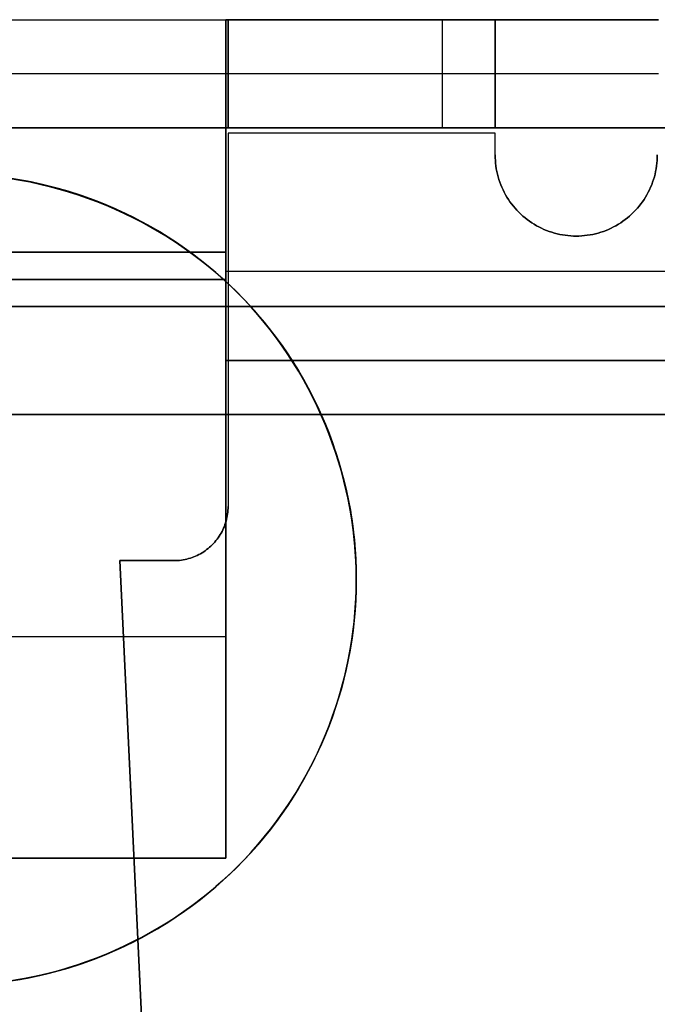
# Model space of a CAD drawing. Header units: millimetres. Extents: x -88 to 88, y -12 to 103.
# Tile 176 of 256: x -44.87 to -43.69, y 16.91 to 18.74. Entities that reach past the tile are written whole.
import ezdxf

# ---------------------------------------------------------------- set-up
doc = ezdxf.new("R2010")
doc.units = ezdxf.units.MM
doc.layers.add('Default', color=7, linetype='Continuous', true_color=0x000000)
doc.layers.add('TOP', color=7, linetype='Continuous', true_color=0xc80000)

msp = doc.modelspace()

# ---------------------------------------------------------------- linework, layer by layer
at = {"layer": 'Default', "color": 254, "true_color": 0xcad1ee}
for points in [[(-47.0812, 18.7352), (-43.9932, 18.7352)], [(-46.5872, 18.7352), (-44.4872, 18.7352)], [(-43.6912, 18.7352), (-44.4912, 18.7352)], [(-44.4912, 18.7352), (-44.4912, 18.5352)], [(-44.4912, 18.7352), (-43.6912, 18.7352)], [(-44.4912, 17.1852), (-44.4912, 18.7352)], [(-43.6912, 18.7352), (-44.4912, 18.7352)], [(-44.4872, 18.7352), (-44.4872, 18.5352)], [(-44.4872, 18.7352), (-43.9932, 18.7352)], [(-44.4872, 18.5352), (-44.4872, 18.7352)], [(-44.0912, 18.7352), (-44.0912, 18.5352)], [(-43.9932, 18.7352), (-43.9932, 18.5352)], [(-43.9932, 18.5352), (-43.9932, 18.7352)], [(-43.9932, 18.6352), (-47.0812, 18.6352)], [(-44.4872, 18.6352), (-46.5872, 18.6352)], [(-43.6912, 18.6352), (-44.4912, 18.6352)], [(-43.9932, 18.5352), (-47.0812, 18.5352)], [(-47.0812, 18.5352), (-43.9932, 18.5352)], [(-44.4872, 18.5352), (-46.5872, 18.5352)], [(-43.6912, 18.5352), (-44.4912, 18.5352)], [(-44.4912, 18.5352), (-40.8912, 18.5352)], [(-44.4912, 18.0052), (-44.4912, 18.5352)], [(-43.29, 18.5352), (-44.4912, 18.5352)], [(-44.4912, 18.5352), (-44.4912, 18.3052)], [(-44.4872, 18.5352), (-43.9932, 18.5352)], [(-43.9932, 18.5252), (-44.4872, 18.5252)], [(-44.4872, 18.5252), (-44.4872, 17.8352)], [(-44.4872, 18.5252), (-44.4872, 17.8352)], [(-43.9932, 18.5252), (-44.4872, 18.5252)], [(-43.9932, 18.4852), (-43.9932, 18.5252)], [(-43.9932, 18.4852), (-43.9932, 18.5252)], [(-43.8432, 18.3352), (-43.8483, 18.3353), (-43.8534, 18.3355), (-43.8585, 18.336), (-43.8636, 18.3366), (-43.8687, 18.3374), (-43.8737, 18.3383), (-43.8787, 18.3395), (-43.8836, 18.3407), (-43.8886, 18.3422), (-43.8934, 18.3438), (-43.8982, 18.3456), (-43.9029, 18.3476), (-43.9076, 18.3497), (-43.9122, 18.352), (-43.9167, 18.3544), (-43.9211, 18.357), (-43.9254, 18.3598), (-43.9297, 18.3626), (-43.9338, 18.3657), (-43.9378, 18.3688), (-43.9418, 18.3721), (-43.9456, 18.3756), (-43.9492, 18.3791), (-43.9528, 18.3828), (-43.9562, 18.3866), (-43.9595, 18.3905), (-43.9627, 18.3946), (-43.9657, 18.3987), (-43.9686, 18.4029), (-43.9713, 18.4072), (-43.9739, 18.4117), (-43.9764, 18.4162), (-43.9786, 18.4208), (-43.9808, 18.4254), (-43.9827, 18.4302), (-43.9845, 18.435), (-43.9861, 18.4398), (-43.9876, 18.4447), (-43.9889, 18.4497), (-43.99, 18.4547), (-43.991, 18.4597), (-43.9918, 18.4648), (-43.9924, 18.4698), (-43.9928, 18.475), (-43.9931, 18.4801), (-43.9932, 18.4852)], [(-43.9932, 18.4852), (-43.9931, 18.4801), (-43.9928, 18.475), (-43.9924, 18.4698), (-43.9918, 18.4648), (-43.991, 18.4597), (-43.99, 18.4547), (-43.9889, 18.4497), (-43.9876, 18.4447), (-43.9861, 18.4398), (-43.9845, 18.435), (-43.9827, 18.4302), (-43.9808, 18.4254), (-43.9786, 18.4208), (-43.9764, 18.4162), (-43.9739, 18.4117), (-43.9713, 18.4072), (-43.9686, 18.4029), (-43.9657, 18.3987), (-43.9627, 18.3946), (-43.9595, 18.3905), (-43.9562, 18.3866), (-43.9528, 18.3828), (-43.9492, 18.3791), (-43.9456, 18.3756), (-43.9418, 18.3721), (-43.9378, 18.3688), (-43.9338, 18.3657), (-43.9297, 18.3626), (-43.9254, 18.3598), (-43.9211, 18.357), (-43.9167, 18.3544), (-43.9122, 18.352), (-43.9076, 18.3497), (-43.9029, 18.3476), (-43.8982, 18.3456), (-43.8934, 18.3438), (-43.8886, 18.3422), (-43.8836, 18.3407), (-43.8787, 18.3395), (-43.8737, 18.3383), (-43.8687, 18.3374), (-43.8636, 18.3366), (-43.8585, 18.336), (-43.8534, 18.3355), (-43.8483, 18.3353), (-43.8432, 18.3352)], [(-43.8432, 18.3352), (-43.8483, 18.3353), (-43.8534, 18.3355), (-43.8585, 18.336), (-43.8636, 18.3366), (-43.8687, 18.3374), (-43.8737, 18.3383), (-43.8787, 18.3395), (-43.8836, 18.3407), (-43.8886, 18.3422), (-43.8934, 18.3438), (-43.8982, 18.3456), (-43.9029, 18.3476), (-43.9076, 18.3497), (-43.9122, 18.352), (-43.9167, 18.3544), (-43.9211, 18.357), (-43.9254, 18.3598), (-43.9297, 18.3626), (-43.9338, 18.3657), (-43.9378, 18.3688), (-43.9418, 18.3721), (-43.9456, 18.3756), (-43.9492, 18.3791), (-43.9528, 18.3828), (-43.9562, 18.3866), (-43.9595, 18.3905), (-43.9627, 18.3946), (-43.9657, 18.3987), (-43.9686, 18.4029), (-43.9713, 18.4072), (-43.9739, 18.4117), (-43.9764, 18.4162), (-43.9786, 18.4208), (-43.9808, 18.4254), (-43.9827, 18.4302), (-43.9845, 18.435), (-43.9861, 18.4398), (-43.9876, 18.4447), (-43.9889, 18.4497), (-43.99, 18.4547), (-43.991, 18.4597), (-43.9918, 18.4648), (-43.9924, 18.4698), (-43.9928, 18.475), (-43.9931, 18.4801), (-43.9932, 18.4852)], [(-43.6932, 18.4852), (-43.6933, 18.4801), (-43.6935, 18.475), (-43.694, 18.4698), (-43.6946, 18.4648), (-43.6954, 18.4597), (-43.6963, 18.4547), (-43.6974, 18.4497), (-43.6987, 18.4447), (-43.7002, 18.4398), (-43.7018, 18.435), (-43.7036, 18.4302), (-43.7056, 18.4254), (-43.7077, 18.4208), (-43.71, 18.4162), (-43.7124, 18.4117), (-43.715, 18.4072), (-43.7177, 18.4029), (-43.7206, 18.3987), (-43.7237, 18.3946), (-43.7268, 18.3905), (-43.7301, 18.3866), (-43.7336, 18.3828), (-43.7371, 18.3791), (-43.7408, 18.3756), (-43.7446, 18.3721), (-43.7485, 18.3688), (-43.7525, 18.3657), (-43.7567, 18.3626), (-43.7609, 18.3598), (-43.7652, 18.357), (-43.7697, 18.3544), (-43.7742, 18.352), (-43.7788, 18.3497), (-43.7834, 18.3476), (-43.7881, 18.3456), (-43.7929, 18.3438), (-43.7978, 18.3422), (-43.8027, 18.3407), (-43.8077, 18.3395), (-43.8127, 18.3383), (-43.8177, 18.3374), (-43.8228, 18.3366), (-43.8278, 18.336), (-43.8329, 18.3355), (-43.8381, 18.3353), (-43.8432, 18.3352)], [(-43.8432, 18.3352), (-43.8381, 18.3353), (-43.8329, 18.3355), (-43.8278, 18.336), (-43.8228, 18.3366), (-43.8177, 18.3374), (-43.8127, 18.3383), (-43.8077, 18.3395), (-43.8027, 18.3407), (-43.7978, 18.3422), (-43.7929, 18.3438), (-43.7881, 18.3456), (-43.7834, 18.3476), (-43.7788, 18.3497), (-43.7742, 18.352), (-43.7697, 18.3544), (-43.7652, 18.357), (-43.7609, 18.3598), (-43.7567, 18.3626), (-43.7525, 18.3657), (-43.7485, 18.3688), (-43.7446, 18.3721), (-43.7408, 18.3756), (-43.7371, 18.3791), (-43.7336, 18.3828), (-43.7301, 18.3866), (-43.7268, 18.3905), (-43.7237, 18.3946), (-43.7206, 18.3987), (-43.7177, 18.4029), (-43.715, 18.4072), (-43.7124, 18.4117), (-43.71, 18.4162), (-43.7077, 18.4208), (-43.7056, 18.4254), (-43.7036, 18.4302), (-43.7018, 18.435), (-43.7002, 18.4398), (-43.6987, 18.4447), (-43.6974, 18.4497), (-43.6963, 18.4547), (-43.6954, 18.4597), (-43.6946, 18.4648), (-43.694, 18.4698), (-43.6935, 18.475), (-43.6933, 18.4801), (-43.6932, 18.4852)], [(-43.6932, 18.4852), (-43.6933, 18.4801), (-43.6935, 18.475), (-43.694, 18.4698), (-43.6946, 18.4648), (-43.6954, 18.4597), (-43.6963, 18.4547), (-43.6974, 18.4497), (-43.6987, 18.4447), (-43.7002, 18.4398), (-43.7018, 18.435), (-43.7036, 18.4302), (-43.7056, 18.4254), (-43.7077, 18.4208), (-43.71, 18.4162), (-43.7124, 18.4117), (-43.715, 18.4072), (-43.7177, 18.4029), (-43.7206, 18.3987), (-43.7237, 18.3946), (-43.7268, 18.3905), (-43.7301, 18.3866), (-43.7336, 18.3828), (-43.7371, 18.3791), (-43.7408, 18.3756), (-43.7446, 18.3721), (-43.7485, 18.3688), (-43.7525, 18.3657), (-43.7567, 18.3626), (-43.7609, 18.3598), (-43.7652, 18.357), (-43.7697, 18.3544), (-43.7742, 18.352), (-43.7788, 18.3497), (-43.7834, 18.3476), (-43.7881, 18.3456), (-43.7929, 18.3438), (-43.7978, 18.3422), (-43.8027, 18.3407), (-43.8077, 18.3395), (-43.8127, 18.3383), (-43.8177, 18.3374), (-43.8228, 18.3366), (-43.8278, 18.336), (-43.8329, 18.3355), (-43.8381, 18.3353), (-43.8432, 18.3352)], [(-46.5912, 18.3052), (-44.4912, 18.3052)], [(-44.4912, 18.3052), (-46.5912, 18.3052)], [(-44.4912, 18.3052), (-46.5912, 18.3052)], [(-44.4912, 18.2052), (-44.4912, 18.3052)], [(-44.4912, 18.3052), (-44.4912, 18.2052)], [(-44.4912, 18.2702), (-40.8912, 18.2702)], [(-44.4912, 18.2552), (-46.5912, 18.2552)], [(-46.5912, 18.2552), (-44.4912, 18.2552)], [(-38.3912, 18.2052), (-46.9912, 18.2052)], [(-46.5912, 18.2052), (-44.4912, 18.2052)], [(-44.4912, 18.2052), (-46.5912, 18.2052)], [(-44.4912, 18.2052), (-40.8912, 18.2052)], [(-44.4912, 18.0052), (-44.4912, 18.2052)], [(-44.4912, 18.2052), (-44.4912, 18.0052)], [(-40.8912, 18.2052), (-44.4912, 18.2052)], [(-44.4912, 18.1052), (-40.8912, 18.1052)], [(-40.8912, 18.1052), (-44.4912, 18.1052)], [(-38.3912, 18.0052), (-46.9912, 18.0052)], [(-38.3912, 18.0052), (-46.9912, 18.0052)], [(-46.5912, 18.0052), (-44.4912, 18.0052)], [(-44.4912, 18.0052), (-44.4912, 17.1852)], [(-40.8912, 18.0052), (-44.4912, 18.0052)], [(-44.4912, 18.0052), (-40.8912, 18.0052)], [(-44.4912, 18.0052), (-40.8912, 18.0052)], [(-40.8912, 18.0052), (-44.4912, 18.0052)], [(-44.4872, 17.8352), (-44.4872, 17.8318), (-44.4874, 17.8284), (-44.4877, 17.825), (-44.4881, 17.8216), (-44.4886, 17.8182), (-44.4893, 17.8148), (-44.49, 17.8115), (-44.4909, 17.8082), (-44.4919, 17.8049), (-44.493, 17.8017), (-44.4941, 17.7985), (-44.4955, 17.7953), (-44.4969, 17.7922), (-44.4984, 17.7892), (-44.5, 17.7862), (-44.5017, 17.7832), (-44.5036, 17.7803), (-44.5055, 17.7775), (-44.5075, 17.7748), (-44.5096, 17.7721), (-44.5118, 17.7695), (-44.5141, 17.7669), (-44.5165, 17.7645), (-44.5189, 17.7621), (-44.5215, 17.7598), (-44.5241, 17.7576), (-44.5268, 17.7555), (-44.5295, 17.7535), (-44.5323, 17.7516), (-44.5352, 17.7497), (-44.5382, 17.748), (-44.5412, 17.7464), (-44.5442, 17.7449), (-44.5473, 17.7435), (-44.5505, 17.7422), (-44.5537, 17.741), (-44.5569, 17.7399), (-44.5602, 17.7389), (-44.5635, 17.738), (-44.5668, 17.7373), (-44.5702, 17.7366), (-44.5736, 17.7361), (-44.577, 17.7357), (-44.5804, 17.7354), (-44.5838, 17.7352), (-44.5872, 17.7352)], [(-44.4872, 17.8352), (-44.4872, 17.8318), (-44.4874, 17.8284), (-44.4877, 17.825), (-44.4881, 17.8216), (-44.4886, 17.8182), (-44.4893, 17.8148), (-44.49, 17.8115), (-44.4909, 17.8082), (-44.4919, 17.8049), (-44.493, 17.8017), (-44.4941, 17.7985), (-44.4955, 17.7953), (-44.4969, 17.7922), (-44.4984, 17.7892), (-44.5, 17.7862), (-44.5017, 17.7832), (-44.5036, 17.7803), (-44.5055, 17.7775), (-44.5075, 17.7748), (-44.5096, 17.7721), (-44.5118, 17.7695), (-44.5141, 17.7669), (-44.5165, 17.7645), (-44.5189, 17.7621), (-44.5215, 17.7598), (-44.5241, 17.7576), (-44.5268, 17.7555), (-44.5295, 17.7535), (-44.5323, 17.7516), (-44.5352, 17.7497), (-44.5382, 17.748), (-44.5412, 17.7464), (-44.5442, 17.7449), (-44.5473, 17.7435), (-44.5505, 17.7422), (-44.5537, 17.741), (-44.5569, 17.7399), (-44.5602, 17.7389), (-44.5635, 17.738), (-44.5668, 17.7373), (-44.5702, 17.7366), (-44.5736, 17.7361), (-44.577, 17.7357), (-44.5804, 17.7354), (-44.5838, 17.7352), (-44.5872, 17.7352)], [(-44.5872, 17.7352), (-44.5838, 17.7352), (-44.5804, 17.7354), (-44.577, 17.7357), (-44.5736, 17.7361), (-44.5702, 17.7366), (-44.5668, 17.7373), (-44.5635, 17.738), (-44.5602, 17.7389), (-44.5569, 17.7399), (-44.5537, 17.741), (-44.5505, 17.7422), (-44.5473, 17.7435), (-44.5442, 17.7449), (-44.5412, 17.7464), (-44.5382, 17.748), (-44.5352, 17.7497), (-44.5323, 17.7516), (-44.5295, 17.7535), (-44.5268, 17.7555), (-44.5241, 17.7576), (-44.5215, 17.7598), (-44.5189, 17.7621), (-44.5165, 17.7645), (-44.5141, 17.7669), (-44.5118, 17.7695), (-44.5096, 17.7721), (-44.5075, 17.7748), (-44.5055, 17.7775), (-44.5036, 17.7803), (-44.5017, 17.7832), (-44.5, 17.7862), (-44.4984, 17.7892), (-44.4969, 17.7922), (-44.4955, 17.7953), (-44.4941, 17.7985), (-44.493, 17.8017), (-44.4919, 17.8049), (-44.4909, 17.8082), (-44.49, 17.8115), (-44.4893, 17.8148), (-44.4886, 17.8182), (-44.4881, 17.8216), (-44.4877, 17.825), (-44.4874, 17.8284), (-44.4872, 17.8318), (-44.4872, 17.8352)], [(-44.5872, 17.7352), (-44.6872, 17.7352)], [(-44.5872, 17.7352), (-44.6872, 17.7352)], [(-44.6872, 17.7352), (-44.3976, 11.6423)], [(-44.6872, 17.7352), (-44.3976, 11.6423)], [(-44.3976, 11.6423), (-44.6872, 17.7352)], [(-44.6872, 17.7352), (-44.5872, 17.7352)], [(-46.5912, 17.5952), (-44.4912, 17.5952)], [(-46.5912, 17.1852), (-44.4912, 17.1852)], [(-44.4912, 17.1852), (-46.5912, 17.1852)], [(-44.4912, 17.1852), (-46.5912, 17.1852)]]:
    msp.add_lwpolyline(points, dxfattribs=at)
at = {"layer": 'Default', "color": 254, "true_color": 0xcad1ee, "extrusion": (1, 0, 0)}
for points in [[(18.7352, -4.2), (18.7352, -4.9)], [(18.7352, -3.28), (18.7352, -3.7)], [(18.5252, -3.07), (18.5324, -3.0701), (18.5395, -3.0705), (18.5467, -3.0711), (18.5538, -3.072), (18.5609, -3.0731), (18.5679, -3.0744), (18.5749, -3.076), (18.5818, -3.0778), (18.5887, -3.0798), (18.5955, -3.0821), (18.6022, -3.0846), (18.6089, -3.0874), (18.6154, -3.0904), (18.6218, -3.0935), (18.6281, -3.097), (18.6343, -3.1006), (18.6404, -3.1044), (18.6463, -3.1084), (18.6521, -3.1127), (18.6577, -3.1171), (18.6632, -3.1217), (18.6685, -3.1265), (18.6737, -3.1315), (18.6787, -3.1367), (18.6835, -3.142), (18.6881, -3.1475), (18.6925, -3.1531), (18.6968, -3.1589), (18.7008, -3.1648), (18.7046, -3.1709), (18.7082, -3.1771), (18.7116, -3.1834), (18.7148, -3.1898), (18.7178, -3.1963), (18.7205, -3.203), (18.7231, -3.2097), (18.7253, -3.2165), (18.7274, -3.2233), (18.7292, -3.2303), (18.7308, -3.2373), (18.7321, -3.2443), (18.7332, -3.2514), (18.7341, -3.2585), (18.7347, -3.2657), (18.7351, -3.2728), (18.7352, -3.28)], [(18.7352, -4.2), (18.7352, -4.9)], [(18.7352, -4.2), (18.7352, -3.28)], [(18.6102, -4.2), (18.6102, -3.088)], [(18.5352, -4.2), (18.5352, -3.27)], [(18.5352, -3.7), (18.5352, -3.28)], [(18.5252, -3.27), (18.5255, -3.27), (18.5259, -3.27), (18.5262, -3.2701), (18.5265, -3.2701), (18.5269, -3.2701), (18.5272, -3.2702), (18.5276, -3.2703), (18.5279, -3.2704), (18.5282, -3.2705), (18.5285, -3.2706), (18.5289, -3.2707), (18.5292, -3.2708), (18.5295, -3.271), (18.5298, -3.2711), (18.5301, -3.2713), (18.5304, -3.2715), (18.5307, -3.2716), (18.531, -3.2718), (18.5312, -3.272), (18.5315, -3.2722), (18.5318, -3.2725), (18.532, -3.2727), (18.5323, -3.2729), (18.5325, -3.2732), (18.5327, -3.2734), (18.5329, -3.2737), (18.5332, -3.274), (18.5334, -3.2742), (18.5335, -3.2745), (18.5337, -3.2748), (18.5339, -3.2751), (18.5341, -3.2754), (18.5342, -3.2757), (18.5344, -3.276), (18.5345, -3.2763), (18.5346, -3.2767), (18.5347, -3.277), (18.5348, -3.2773), (18.5349, -3.2776), (18.535, -3.278), (18.535, -3.2783), (18.5351, -3.2786), (18.5351, -3.279), (18.5352, -3.2793), (18.5352, -3.2797), (18.5352, -3.28)], [(18.5352, -3.28), (18.5352, -4.2)], [(18.4852, -3.07), (18.4852, -3.27)], [(18.4852, -3.07), (18.4852, -3.27)], [(18.3352, -3.27), (18.3352, -3.07)], [(18.3352, -3.07), (18.3352, -3.27)], [(18.3052, -3.9), (18.3052, -4.7)], [(18.2852, -3.27), (18.2852, -3.07)], [(18.2052, -4.5), (18.2052, -4.7)], [(18.0052, -3.9), (18.0052, -3.27)], [(18.0052, -4.5), (18.0052, -4.7)], [(17.9602, -4.9), (17.9602, -4.7)], [(17.8352, -3.27), (17.8352, -3.07)], [(17.8352, -3.27), (17.8352, -3.07)], [(17.7352, -3.27), (17.7352, -3.07)], [(17.7352, -3.07), (17.7352, -3.27)], [(17.7352, -3.07), (17.7352, -3.27)], [(17.1852, -4.9), (17.1852, -4.7)]]:
    msp.add_lwpolyline(points, dxfattribs=at)
at = {"layer": 'Default', "color": 254, "true_color": 0xcad1ee, "extrusion": (1, 8.47293e-13, 1.93002e-12)}
msp.add_lwpolyline([(18.5252, -3.07), (18.5324, -3.0701), (18.5395, -3.0705), (18.5467, -3.0711), (18.5538, -3.072), (18.5609, -3.0731), (18.5679, -3.0744), (18.5749, -3.076), (18.5818, -3.0778), (18.5887, -3.0798), (18.5955, -3.0821), (18.6022, -3.0846), (18.6089, -3.0874), (18.6154, -3.0904), (18.6218, -3.0935), (18.6281, -3.097), (18.6343, -3.1006), (18.6404, -3.1044), (18.6463, -3.1084), (18.6521, -3.1127), (18.6577, -3.1171), (18.6632, -3.1217), (18.6685, -3.1265), (18.6737, -3.1315), (18.6787, -3.1367), (18.6835, -3.142), (18.6881, -3.1475), (18.6925, -3.1531), (18.6968, -3.1589), (18.7008, -3.1648), (18.7046, -3.1709), (18.7082, -3.1771), (18.7116, -3.1834), (18.7148, -3.1898), (18.7178, -3.1963), (18.7205, -3.203), (18.7231, -3.2097), (18.7253, -3.2165), (18.7274, -3.2233), (18.7292, -3.2303), (18.7308, -3.2373), (18.7321, -3.2443), (18.7332, -3.2514), (18.7341, -3.2585), (18.7347, -3.2657), (18.7351, -3.2728), (18.7352, -3.28)], dxfattribs=at)
at = {"layer": 'Default', "color": 254, "true_color": 0xcad1ee, "extrusion": (1, -7.45787e-13, -2.03153e-12)}
msp.add_lwpolyline([(18.7352, -3.28), (18.7351, -3.2728), (18.7347, -3.2657), (18.7341, -3.2585), (18.7332, -3.2514), (18.7321, -3.2443), (18.7308, -3.2373), (18.7292, -3.2303), (18.7274, -3.2233), (18.7253, -3.2165), (18.7231, -3.2097), (18.7205, -3.203), (18.7178, -3.1963), (18.7148, -3.1898), (18.7116, -3.1834), (18.7082, -3.1771), (18.7046, -3.1709), (18.7008, -3.1648), (18.6968, -3.1589), (18.6925, -3.1531), (18.6881, -3.1475), (18.6835, -3.142), (18.6787, -3.1367), (18.6737, -3.1315), (18.6685, -3.1265), (18.6632, -3.1217), (18.6577, -3.1171), (18.6521, -3.1127), (18.6463, -3.1084), (18.6404, -3.1044), (18.6343, -3.1006), (18.6281, -3.097), (18.6218, -3.0935), (18.6154, -3.0904), (18.6089, -3.0874), (18.6022, -3.0846), (18.5955, -3.0821), (18.5887, -3.0798), (18.5818, -3.0778), (18.5749, -3.076), (18.5679, -3.0744), (18.5609, -3.0731), (18.5538, -3.072), (18.5467, -3.0711), (18.5395, -3.0705), (18.5324, -3.0701), (18.5252, -3.07)], dxfattribs=at)
at = {"layer": 'Default', "color": 254, "true_color": 0xcad1ee, "extrusion": (1, 1.82956e-11, 4.17435e-11)}
msp.add_lwpolyline([(18.5352, -3.28), (18.5352, -3.2797), (18.5352, -3.2793), (18.5351, -3.279), (18.5351, -3.2786), (18.535, -3.2783), (18.535, -3.278), (18.5349, -3.2776), (18.5348, -3.2773), (18.5347, -3.277), (18.5346, -3.2767), (18.5345, -3.2763), (18.5344, -3.276), (18.5342, -3.2757), (18.5341, -3.2754), (18.5339, -3.2751), (18.5337, -3.2748), (18.5335, -3.2745), (18.5334, -3.2742), (18.5332, -3.274), (18.5329, -3.2737), (18.5327, -3.2734), (18.5325, -3.2732), (18.5323, -3.2729), (18.532, -3.2727), (18.5318, -3.2725), (18.5315, -3.2722), (18.5312, -3.272), (18.531, -3.2718), (18.5307, -3.2716), (18.5304, -3.2715), (18.5301, -3.2713), (18.5298, -3.2711), (18.5295, -3.271), (18.5292, -3.2708), (18.5289, -3.2707), (18.5285, -3.2706), (18.5282, -3.2705), (18.5279, -3.2704), (18.5276, -3.2703), (18.5272, -3.2702), (18.5269, -3.2701), (18.5265, -3.2701), (18.5262, -3.2701), (18.5259, -3.27), (18.5255, -3.27), (18.5252, -3.27)], dxfattribs=at)
at = {"layer": 'Default', "color": 254, "true_color": 0xcad1ee, "extrusion": (1, -1.78794e-11, -4.55905e-11)}
msp.add_lwpolyline([(18.5252, -3.27), (18.5255, -3.27), (18.5259, -3.27), (18.5262, -3.2701), (18.5265, -3.2701), (18.5269, -3.2701), (18.5272, -3.2702), (18.5276, -3.2703), (18.5279, -3.2704), (18.5282, -3.2705), (18.5285, -3.2706), (18.5289, -3.2707), (18.5292, -3.2708), (18.5295, -3.271), (18.5298, -3.2711), (18.5301, -3.2713), (18.5304, -3.2715), (18.5307, -3.2716), (18.531, -3.2718), (18.5312, -3.272), (18.5315, -3.2722), (18.5318, -3.2725), (18.532, -3.2727), (18.5323, -3.2729), (18.5325, -3.2732), (18.5327, -3.2734), (18.5329, -3.2737), (18.5332, -3.274), (18.5334, -3.2742), (18.5335, -3.2745), (18.5337, -3.2748), (18.5339, -3.2751), (18.5341, -3.2754), (18.5342, -3.2757), (18.5344, -3.276), (18.5345, -3.2763), (18.5346, -3.2767), (18.5347, -3.277), (18.5348, -3.2773), (18.5349, -3.2776), (18.535, -3.278), (18.535, -3.2783), (18.5351, -3.2786), (18.5351, -3.279), (18.5352, -3.2793), (18.5352, -3.2797), (18.5352, -3.28)], dxfattribs=at)
at = {"layer": 'TOP', "color": 254, "true_color": 0xcad1ee}
for points in [[(-44.25, 17.7), (-44.2504, 17.7259), (-44.2518, 17.7517), (-44.254, 17.7775), (-44.2571, 17.8032), (-44.2611, 17.8288), (-44.266, 17.8542), (-44.2718, 17.8795), (-44.2784, 17.9045), (-44.2859, 17.9293), (-44.2943, 17.9538), (-44.3034, 17.978), (-44.3134, 18.0019), (-44.3243, 18.0254), (-44.3359, 18.0485), (-44.3483, 18.0713), (-44.3615, 18.0935), (-44.3755, 18.1153), (-44.3902, 18.1366), (-44.4056, 18.1574), (-44.4218, 18.1777), (-44.4386, 18.1973), (-44.4561, 18.2164), (-44.4743, 18.2349), (-44.493, 18.2527), (-44.5124, 18.2699), (-44.5324, 18.2864), (-44.5529, 18.3022), (-44.574, 18.3172), (-44.5955, 18.3316), (-44.6176, 18.3452), (-44.64, 18.358), (-44.663, 18.37), (-44.6863, 18.3812), (-44.71, 18.3917), (-44.734, 18.4013), (-44.7584, 18.41), (-44.7831, 18.4179), (-44.808, 18.425), (-44.8331, 18.4312), (-44.8584, 18.4365), (-44.884, 18.441)], [(-44.884, 16.959), (-44.8584, 16.9635), (-44.8331, 16.9688), (-44.808, 16.975), (-44.7831, 16.9821), (-44.7584, 16.99), (-44.734, 16.9987), (-44.71, 17.0083), (-44.6863, 17.0188), (-44.663, 17.03), (-44.64, 17.042), (-44.6176, 17.0548), (-44.5955, 17.0684), (-44.574, 17.0828), (-44.5529, 17.0978), (-44.5324, 17.1136), (-44.5124, 17.1301), (-44.493, 17.1473), (-44.4743, 17.1651), (-44.4561, 17.1836), (-44.4386, 17.2027), (-44.4218, 17.2223), (-44.4056, 17.2426), (-44.3902, 17.2634), (-44.3755, 17.2847), (-44.3615, 17.3065), (-44.3483, 17.3287), (-44.3359, 17.3515), (-44.3243, 17.3746), (-44.3134, 17.3981), (-44.3034, 17.422), (-44.2943, 17.4462), (-44.2859, 17.4707), (-44.2784, 17.4955), (-44.2718, 17.5205), (-44.266, 17.5458), (-44.2611, 17.5712), (-44.2571, 17.5968), (-44.254, 17.6225), (-44.2518, 17.6483), (-44.2504, 17.6741), (-44.25, 17.7)]]:
    msp.add_lwpolyline(points, dxfattribs=at)
at = {"layer": 'TOP', "color": 254, "true_color": 0xcad1ee, "extrusion": (-5.48403e-07, 1, -1.27009e-08)}
msp.add_lwpolyline([(45.75, 13.3128), (44.25, 13.3476)], dxfattribs=at)
at = {"layer": 'TOP', "color": 254, "true_color": 0xcad1ee, "extrusion": (1, -1.75062e-15, 3.34961e-08)}
msp.add_lwpolyline([(17.7, 13.3476), (17.7, 13.6479)], dxfattribs=at)
at = {"layer": 'TOP', "color": 254, "true_color": 0xcad1ee}
for points in [[(-44.8902, 18.4416, 13.6596), (-44.8721, 18.4386, 13.6599), (-44.854, 18.4352, 13.6602), (-44.836, 18.4313, 13.6604), (-44.8181, 18.4269, 13.6607), (-44.8003, 18.4222, 13.6609), (-44.7827, 18.417, 13.6612), (-44.7651, 18.4114, 13.6614), (-44.7477, 18.4054, 13.6616), (-44.7304, 18.3989, 13.6617), (-44.7133, 18.3921, 13.6619), (-44.6964, 18.3848, 13.662), (-44.6796, 18.3772, 13.6621), (-44.663, 18.3691, 13.6622), (-44.6467, 18.3607, 13.6623), (-44.6305, 18.3518, 13.6624), (-44.6146, 18.3426, 13.6624), (-44.5988, 18.333, 13.6624), (-44.5834, 18.323, 13.6624), (-44.5682, 18.3127, 13.6624), (-44.5532, 18.302, 13.6624), (-44.5385, 18.2909, 13.6623), (-44.5241, 18.2795, 13.6622), (-44.51, 18.2677, 13.6621), (-44.4962, 18.2556, 13.662), (-44.4828, 18.2431, 13.6619), (-44.4696, 18.2303, 13.6617), (-44.4568, 18.2171, 13.6615), (-44.4443, 18.2036, 13.6614), (-44.4321, 18.1898, 13.6611), (-44.4202, 18.1757, 13.6609), (-44.4087, 18.1614, 13.6607), (-44.3976, 18.1467, 13.6604), (-44.3868, 18.1318, 13.6601), (-44.3764, 18.1166, 13.6598), (-44.3664, 18.1012, 13.6595), (-44.3567, 18.0855, 13.6592), (-44.3474, 18.0696, 13.6588), (-44.3386, 18.0535, 13.6584), (-44.3301, 18.0371, 13.658), (-44.322, 18.0206, 13.6576), (-44.3143, 18.0039, 13.6572), (-44.3071, 17.987, 13.6568), (-44.3002, 17.9698, 13.6563), (-44.2938, 17.9525, 13.6559), (-44.2878, 17.9351, 13.6554), (-44.2822, 17.9176, 13.6549), (-44.2771, 17.8999, 13.6544), (-44.2724, 17.8821, 13.6539), (-44.2682, 17.8643, 13.6533), (-44.2644, 17.8463, 13.6528), (-44.261, 17.8283, 13.6522), (-44.2581, 17.8101, 13.6516), (-44.2556, 17.7919, 13.651), (-44.2536, 17.7736, 13.6504), (-44.252, 17.7553, 13.6498), (-44.2509, 17.7369, 13.6492), (-44.2502, 17.7185, 13.6485), (-44.25, 17.7, 13.6479)], [(-44.25, 17.7, 13.3476), (-44.2502, 17.7184, 13.3483), (-44.2509, 17.7369, 13.3489), (-44.2521, 17.7552, 13.3495), (-44.2537, 17.7736, 13.3502), (-44.2558, 17.7919, 13.3508), (-44.2583, 17.8101, 13.3513), (-44.2613, 17.8282, 13.3519), (-44.2647, 17.8463, 13.3525), (-44.2686, 17.8643, 13.353), (-44.2729, 17.8822, 13.3536), (-44.2776, 17.8999, 13.3541), (-44.2828, 17.9176, 13.3546), (-44.2884, 17.9351, 13.3551), (-44.2944, 17.9525, 13.3556), (-44.3008, 17.9697, 13.3561), (-44.3076, 17.9867, 13.3565), (-44.3149, 18.0036, 13.3569), (-44.3225, 18.0204, 13.3574), (-44.3306, 18.0369, 13.3578), (-44.339, 18.0532, 13.3581), (-44.3478, 18.0694, 13.3585), (-44.357, 18.0853, 13.3589), (-44.3666, 18.1009, 13.3592), (-44.3766, 18.1164, 13.3595), (-44.387, 18.1316, 13.3598), (-44.3977, 18.1465, 13.3601), (-44.4088, 18.1612, 13.3604), (-44.4202, 18.1756, 13.3606), (-44.4321, 18.1897, 13.3609), (-44.4442, 18.2036, 13.3611), (-44.4568, 18.2171, 13.3613), (-44.4696, 18.2303, 13.3615), (-44.4828, 18.2432, 13.3616), (-44.4964, 18.2557, 13.3617), (-44.5102, 18.2679, 13.3619), (-44.5243, 18.2797, 13.362), (-44.5387, 18.2911, 13.362), (-44.5534, 18.3022, 13.3621), (-44.5683, 18.313, 13.3621), (-44.5835, 18.3233, 13.3621), (-44.599, 18.3333, 13.3621), (-44.6147, 18.3429, 13.3621), (-44.6306, 18.3521, 13.3621), (-44.6467, 18.361, 13.362), (-44.6631, 18.3694, 13.362), (-44.6796, 18.3774, 13.3619), (-44.6963, 18.3851, 13.3618), (-44.7132, 18.3923, 13.3616), (-44.7303, 18.3992, 13.3615), (-44.7475, 18.4056, 13.3613), (-44.7649, 18.4116, 13.3611), (-44.7824, 18.4172, 13.3609), (-44.8001, 18.4223, 13.3607), (-44.8179, 18.4271, 13.3604), (-44.8357, 18.4314, 13.3602), (-44.8537, 18.4352, 13.3599), (-44.8718, 18.4387, 13.3596), (-44.89, 18.4417, 13.3593)], [(-44.888, 18.4416, 13.6596), (-44.8697, 18.4386, 13.6599), (-44.8516, 18.4352, 13.6602), (-44.8337, 18.4313, 13.6605), (-44.8159, 18.4271, 13.6608), (-44.7983, 18.4224, 13.661), (-44.7809, 18.4173, 13.6612), (-44.7637, 18.4118, 13.6614), (-44.7466, 18.4059, 13.6616), (-44.7297, 18.3996, 13.6618), (-44.7131, 18.3929, 13.6619), (-44.6959, 18.3856, 13.662), (-44.679, 18.3779, 13.6622), (-44.6624, 18.3697, 13.6623), (-44.6459, 18.3612, 13.6623), (-44.6298, 18.3522, 13.6624), (-44.6138, 18.3429, 13.6624), (-44.5982, 18.3333, 13.6624), (-44.5828, 18.3232, 13.6624), (-44.5676, 18.3128, 13.6624), (-44.5528, 18.3021, 13.6624), (-44.5382, 18.291, 13.6623), (-44.5239, 18.2795, 13.6622), (-44.5099, 18.2677, 13.6621), (-44.4962, 18.2556, 13.662), (-44.4829, 18.2432, 13.6619), (-44.4698, 18.2304, 13.6617), (-44.457, 18.2174, 13.6615), (-44.4446, 18.204, 13.6614), (-44.4325, 18.1903, 13.6611), (-44.4207, 18.1763, 13.6609), (-44.4092, 18.162, 13.6607), (-44.3981, 18.1475, 13.6604), (-44.3873, 18.1326, 13.6601), (-44.3769, 18.1175, 13.6598), (-44.3669, 18.1021, 13.6595), (-44.3572, 18.0865, 13.6592), (-44.3479, 18.0705, 13.6588), (-44.339, 18.0544, 13.6584), (-44.3304, 18.0379, 13.6581), (-44.3223, 18.0213, 13.6576), (-44.3145, 18.0044, 13.6572), (-44.3072, 17.9873, 13.6568), (-44.3005, 17.9706, 13.6563), (-44.2942, 17.9537, 13.6559), (-44.2883, 17.9366, 13.6554), (-44.2828, 17.9194, 13.6549), (-44.2777, 17.9019, 13.6544), (-44.273, 17.8843, 13.6539), (-44.2687, 17.8665, 13.6534), (-44.2649, 17.8486, 13.6528), (-44.2614, 17.8304, 13.6523), (-44.2584, 17.8122, 13.6517), (-44.2559, 17.7938, 13.6511), (-44.2538, 17.7753, 13.6505), (-44.2521, 17.7566, 13.6499), (-44.251, 17.7379, 13.6492), (-44.2502, 17.719, 13.6486), (-44.25, 17.7, 13.6479)], [(-44.25, 17.7, 13.3476), (-44.2502, 17.719, 13.3483), (-44.251, 17.7378, 13.3489), (-44.2521, 17.7566, 13.3496), (-44.2538, 17.7752, 13.3502), (-44.2559, 17.7937, 13.3508), (-44.2584, 17.8121, 13.3514), (-44.2614, 17.8303, 13.352), (-44.2648, 17.8484, 13.3526), (-44.2687, 17.8664, 13.3531), (-44.273, 17.8841, 13.3536), (-44.2776, 17.9018, 13.3542), (-44.2827, 17.9192, 13.3547), (-44.2882, 17.9364, 13.3551), (-44.2941, 17.9535, 13.3556), (-44.3004, 17.9704, 13.3561), (-44.3071, 17.987, 13.3565), (-44.3144, 18.0042, 13.357), (-44.3222, 18.0211, 13.3574), (-44.3303, 18.0377, 13.3578), (-44.3389, 18.0542, 13.3582), (-44.3478, 18.0703, 13.3585), (-44.3571, 18.0863, 13.3589), (-44.3668, 18.1019, 13.3592), (-44.3768, 18.1173, 13.3596), (-44.3872, 18.1324, 13.3599), (-44.398, 18.1473, 13.3601), (-44.4091, 18.1619, 13.3604), (-44.4205, 18.1762, 13.3606), (-44.4323, 18.1901, 13.3609), (-44.4444, 18.2038, 13.3611), (-44.4569, 18.2172, 13.3613), (-44.4696, 18.2303, 13.3615), (-44.4827, 18.2431, 13.3616), (-44.4961, 18.2555, 13.3617), (-44.5098, 18.2676, 13.3619), (-44.5238, 18.2794, 13.362), (-44.538, 18.2908, 13.362), (-44.5526, 18.302, 13.3621), (-44.5675, 18.3127, 13.3621), (-44.5826, 18.3231, 13.3622), (-44.598, 18.3332, 13.3622), (-44.6136, 18.3428, 13.3622), (-44.6296, 18.3521, 13.3621), (-44.6457, 18.3611, 13.3621), (-44.6622, 18.3696, 13.362), (-44.6788, 18.3778, 13.3619), (-44.6957, 18.3855, 13.3618), (-44.7129, 18.3929, 13.3616), (-44.7295, 18.3995, 13.3615), (-44.7464, 18.4058, 13.3613), (-44.7635, 18.4117, 13.3612), (-44.7808, 18.4172, 13.3609), (-44.7982, 18.4223, 13.3607), (-44.8158, 18.427, 13.3605), (-44.8336, 18.4313, 13.3602), (-44.8516, 18.4352, 13.36), (-44.8697, 18.4386, 13.3597), (-44.8879, 18.4416, 13.3593)], [(-44.8903, 16.9584, 13.3066), (-44.8722, 16.9614, 13.3071), (-44.8541, 16.9648, 13.3077), (-44.8361, 16.9687, 13.3082), (-44.8182, 16.973, 13.3088), (-44.8004, 16.9778, 13.3094), (-44.7827, 16.983, 13.3099), (-44.7652, 16.9886, 13.3105), (-44.7477, 16.9946, 13.3112), (-44.7305, 17.001, 13.3118), (-44.7133, 17.0079, 13.3124), (-44.6964, 17.0152, 13.3131), (-44.6796, 17.0228, 13.3137), (-44.6631, 17.0309, 13.3144), (-44.6467, 17.0393, 13.3151), (-44.6305, 17.0482, 13.3158), (-44.6146, 17.0574, 13.3165), (-44.5989, 17.067, 13.3172), (-44.5834, 17.0769, 13.3179), (-44.5682, 17.0873, 13.3186), (-44.5532, 17.098, 13.3193), (-44.5385, 17.1091, 13.32), (-44.5241, 17.1205, 13.3208), (-44.51, 17.1323, 13.3215), (-44.4962, 17.1444, 13.3223), (-44.4828, 17.1569, 13.323), (-44.4696, 17.1697, 13.3238), (-44.4568, 17.1829, 13.3245), (-44.4443, 17.1964, 13.3253), (-44.4321, 17.2102, 13.3261), (-44.4202, 17.2242, 13.3268), (-44.4088, 17.2386, 13.3276), (-44.3976, 17.2533, 13.3284), (-44.3869, 17.2682, 13.3292), (-44.3764, 17.2834, 13.3299), (-44.3664, 17.2988, 13.3307), (-44.3568, 17.3144, 13.3315), (-44.3475, 17.3303, 13.3323), (-44.3386, 17.3464, 13.333), (-44.3301, 17.3628, 13.3338), (-44.322, 17.3793, 13.3346), (-44.3144, 17.396, 13.3354), (-44.3071, 17.4129, 13.3361), (-44.3003, 17.4301, 13.3369), (-44.2938, 17.4474, 13.3377), (-44.2878, 17.4648, 13.3384), (-44.2823, 17.4823, 13.3392), (-44.2771, 17.5, 13.3399), (-44.2725, 17.5178, 13.3406), (-44.2682, 17.5357, 13.3414), (-44.2644, 17.5536, 13.3421), (-44.261, 17.5717, 13.3428), (-44.2581, 17.5898, 13.3435), (-44.2556, 17.608, 13.3442), (-44.2536, 17.6263, 13.3449), (-44.252, 17.6447, 13.3456), (-44.2509, 17.6631, 13.3463), (-44.2502, 17.6815, 13.347), (-44.25, 17.7, 13.3476)], [(-44.8898, 16.9582, 13.3066), (-44.8716, 16.9611, 13.3071), (-44.8535, 16.9645, 13.3077), (-44.8355, 16.9683, 13.3082), (-44.8176, 16.9726, 13.3088), (-44.7998, 16.9772, 13.3094), (-44.7821, 16.9824, 13.31), (-44.7646, 16.9879, 13.3106), (-44.7472, 16.9939, 13.3112), (-44.7299, 17.0003, 13.3118), (-44.7128, 17.0072, 13.3124), (-44.6959, 17.0144, 13.3131), (-44.6792, 17.0221, 13.3137), (-44.6627, 17.0302, 13.3144), (-44.6463, 17.0387, 13.3151), (-44.6302, 17.0475, 13.3158), (-44.6143, 17.0568, 13.3165), (-44.5987, 17.0665, 13.3172), (-44.5832, 17.0765, 13.3179), (-44.5681, 17.0869, 13.3186), (-44.5531, 17.0977, 13.3193), (-44.5385, 17.1088, 13.32), (-44.5241, 17.1203, 13.3208), (-44.51, 17.1322, 13.3215), (-44.4963, 17.1444, 13.3223), (-44.4828, 17.1569, 13.323), (-44.4696, 17.1697, 13.3238), (-44.4568, 17.1829, 13.3245), (-44.4442, 17.1964, 13.3253), (-44.4321, 17.2102, 13.3261), (-44.4202, 17.2243, 13.3268), (-44.4087, 17.2387, 13.3276), (-44.3976, 17.2533, 13.3284), (-44.3868, 17.2682, 13.3292), (-44.3764, 17.2834, 13.3299), (-44.3664, 17.2988, 13.3307), (-44.3567, 17.3145, 13.3315), (-44.3474, 17.3304, 13.3323), (-44.3386, 17.3465, 13.333), (-44.3301, 17.3629, 13.3338), (-44.322, 17.3794, 13.3346), (-44.3143, 17.3961, 13.3354), (-44.3071, 17.413, 13.3361), (-44.3002, 17.4301, 13.3369), (-44.2938, 17.4474, 13.3376), (-44.2879, 17.4648, 13.3384), (-44.2823, 17.4823, 13.3392), (-44.2772, 17.5, 13.3399), (-44.2725, 17.5178, 13.3406), (-44.2683, 17.5357, 13.3414), (-44.2645, 17.5537, 13.3421), (-44.2611, 17.5718, 13.3428), (-44.2582, 17.59, 13.3435), (-44.2557, 17.6082, 13.3442), (-44.2536, 17.6265, 13.3449), (-44.252, 17.6448, 13.3456), (-44.2509, 17.6632, 13.3463), (-44.2502, 17.6816, 13.347), (-44.25, 17.7, 13.3476)], [(-44.25, 17.7, 13.6479), (-44.2502, 17.6815, 13.6472), (-44.2509, 17.6631, 13.6466), (-44.2521, 17.6447, 13.6459), (-44.2537, 17.6264, 13.6452), (-44.2558, 17.6081, 13.6445), (-44.2584, 17.5898, 13.6438), (-44.2613, 17.5717, 13.6431), (-44.2648, 17.5536, 13.6424), (-44.2686, 17.5356, 13.6416), (-44.2729, 17.5177, 13.6409), (-44.2777, 17.4999, 13.6402), (-44.2828, 17.4823, 13.6394), (-44.2884, 17.4648, 13.6387), (-44.2944, 17.4474, 13.6379), (-44.3009, 17.4301, 13.6371), (-44.3077, 17.4131, 13.6364), (-44.3149, 17.3962, 13.6356), (-44.3226, 17.3794, 13.6349), (-44.3306, 17.3629, 13.6341), (-44.3391, 17.3466, 13.6333), (-44.3479, 17.3304, 13.6325), (-44.3572, 17.3145, 13.6318), (-44.3668, 17.2988, 13.631), (-44.3768, 17.2834, 13.6302), (-44.3871, 17.2682, 13.6294), (-44.3979, 17.2532, 13.6286), (-44.409, 17.2385, 13.6279), (-44.4204, 17.2241, 13.6271), (-44.4323, 17.21, 13.6263), (-44.4445, 17.1962, 13.6256), (-44.457, 17.1827, 13.6248), (-44.4699, 17.1695, 13.624), (-44.4832, 17.1565, 13.6233), (-44.4968, 17.1438, 13.6225), (-44.5107, 17.1316, 13.6217), (-44.5249, 17.1197, 13.621), (-44.5393, 17.1082, 13.6203), (-44.554, 17.097, 13.6195), (-44.5689, 17.0863, 13.6188), (-44.5841, 17.0759, 13.6181), (-44.5995, 17.0659, 13.6174), (-44.6151, 17.0563, 13.6167), (-44.6309, 17.0471, 13.616), (-44.647, 17.0383, 13.6153), (-44.6632, 17.0299, 13.6146), (-44.6797, 17.0218, 13.614), (-44.6963, 17.0142, 13.6133), (-44.7131, 17.007, 13.6127), (-44.7301, 17.0003, 13.612), (-44.7472, 16.9939, 13.6114), (-44.7645, 16.9879, 13.6108), (-44.7819, 16.9824, 13.6102), (-44.7995, 16.9773, 13.6096), (-44.8172, 16.9726, 13.6091), (-44.8351, 16.9684, 13.6085), (-44.853, 16.9645, 13.6079), (-44.8711, 16.9612, 13.6074), (-44.8893, 16.9582, 13.6069)], [(-44.25, 17.7, 13.6479), (-44.2502, 17.681, 13.6472), (-44.251, 17.6622, 13.6465), (-44.2521, 17.6434, 13.6458), (-44.2538, 17.6248, 13.6451), (-44.2559, 17.6063, 13.6444), (-44.2584, 17.5879, 13.6437), (-44.2614, 17.5697, 13.643), (-44.2648, 17.5516, 13.6423), (-44.2687, 17.5337, 13.6416), (-44.2729, 17.5159, 13.6409), (-44.2776, 17.4983, 13.6401), (-44.2827, 17.4809, 13.6394), (-44.2882, 17.4636, 13.6387), (-44.2941, 17.4466, 13.6379), (-44.3004, 17.4297, 13.6372), (-44.3071, 17.413, 13.6364), (-44.3144, 17.3959, 13.6357), (-44.3222, 17.379, 13.6349), (-44.3303, 17.3623, 13.6341), (-44.3388, 17.3459, 13.6333), (-44.3478, 17.3298, 13.6325), (-44.3571, 17.3138, 13.6318), (-44.3667, 17.2982, 13.631), (-44.3768, 17.2828, 13.6302), (-44.3871, 17.2677, 13.6294), (-44.3979, 17.2528, 13.6287), (-44.409, 17.2382, 13.6279), (-44.4204, 17.224, 13.6271), (-44.4322, 17.21, 13.6263), (-44.4443, 17.1963, 13.6256), (-44.4568, 17.1829, 13.6248), (-44.4695, 17.1698, 13.624), (-44.4826, 17.1571, 13.6233), (-44.496, 17.1446, 13.6225), (-44.5096, 17.1325, 13.6218), (-44.5236, 17.1207, 13.6211), (-44.5379, 17.1093, 13.6203), (-44.5524, 17.0982, 13.6196), (-44.5673, 17.0874, 13.6189), (-44.5824, 17.077, 13.6181), (-44.5978, 17.067, 13.6174), (-44.6134, 17.0573, 13.6167), (-44.6294, 17.048, 13.616), (-44.6455, 17.0391, 13.6153), (-44.6619, 17.0305, 13.6147), (-44.6786, 17.0224, 13.614), (-44.6955, 17.0146, 13.6133), (-44.7126, 17.0073, 13.6127), (-44.7293, 17.0006, 13.612), (-44.7461, 16.9943, 13.6114), (-44.7632, 16.9884, 13.6108), (-44.7805, 16.9828, 13.6102), (-44.7979, 16.9777, 13.6097), (-44.8156, 16.973, 13.6091), (-44.8333, 16.9687, 13.6085), (-44.8513, 16.9649, 13.608), (-44.8694, 16.9615, 13.6074), (-44.8876, 16.9585, 13.6069)]]:
    msp.add_polyline3d(points, dxfattribs=at)

doc.saveas('drawing.dxf')
